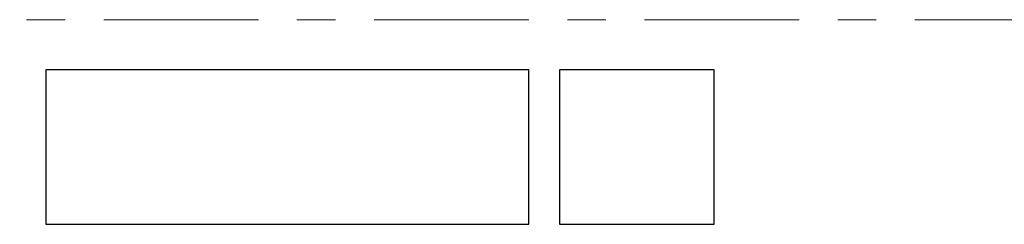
# Model space of a CAD drawing. Header units: metres. Extents: x -38 to 93, y -15 to 21.
# Tile 17 of 195: x 24.452 to 27.001, y 6.87 to 7.4. Entities that reach past the tile are written whole.
import ezdxf

# ---------------------------------------------------------------- set-up
doc = ezdxf.new("R2010")
doc.units = ezdxf.units.M
doc.linetypes.add('______11', pattern=[0.5, 0.4, -0.05, 0, -0.05])
doc.linetypes.add('______5', pattern=[1.1, 0.8, -0.1, 0.1, -0.1])
doc.layers.add('XR$2$Осевая линия (1)', color=7, linetype='______5', lineweight=13)
doc.layers.add('XR$4$Перекрытие (1)', color=7, linetype='Continuous', lineweight=35)

msp = doc.modelspace()

# ---------------------------------------------------------------- linework, layer by layer
at = {"layer": 'XR$2$Осевая линия (1)', "color": 253, "linetype": '______11', "lineweight": 13, "true_color": 0xa0a0a0, "transparency": 33554687}
msp.add_line((-2.63, 7.4), (62.6, 7.4), dxfattribs=at)
at = {"layer": 'XR$4$Перекрытие (1)', "color": 7, "linetype": 'Continuous', "lineweight": 25, "transparency": 33554687}
for p, q in [((24.52, 7.2702), (24.52, 6.8702)), ((25.77, 7.2702), (24.52, 7.2702)), ((25.77, 6.8702), (25.77, 7.2702)), ((25.8501, 7.2702), (25.8501, 6.8702)), ((26.2501, 7.2702), (25.8501, 7.2702)), ((26.2501, 6.8702), (26.2501, 7.2702)), ((24.52, 6.8702), (25.77, 6.8702)), ((25.8501, 6.8702), (26.2501, 6.8702))]:
    msp.add_line(p, q, dxfattribs=at)

doc.saveas('drawing.dxf')
